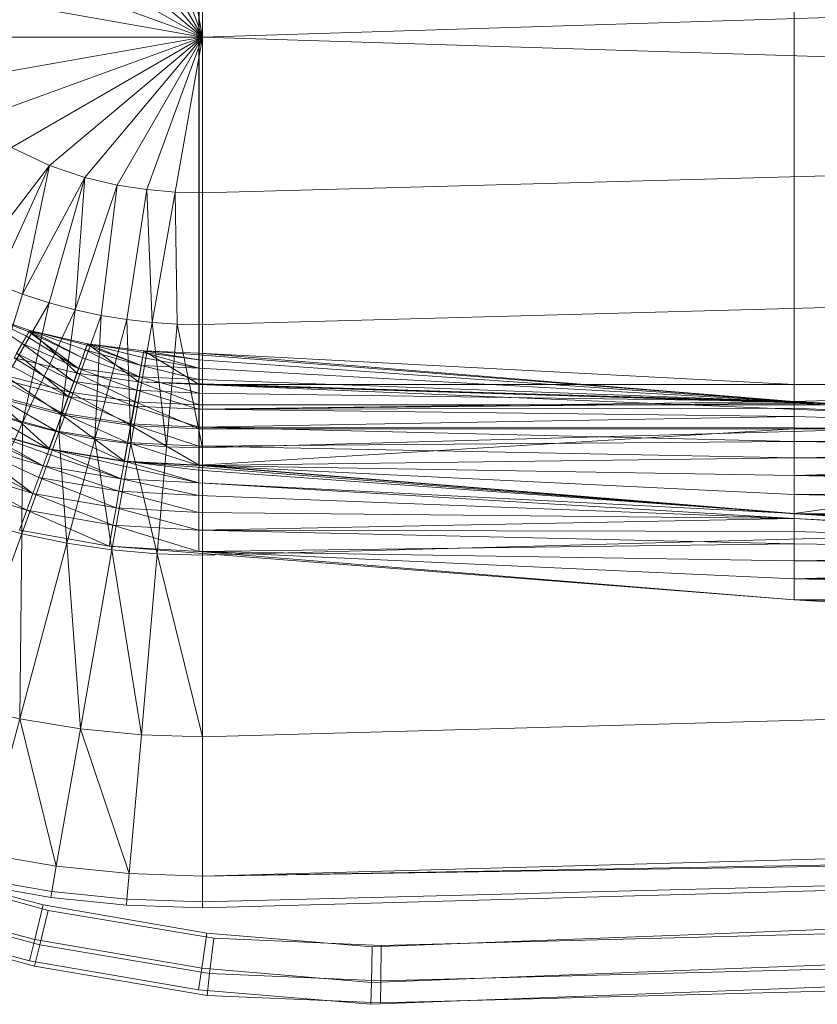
# Model space of a CAD drawing. Header units: metres. Extents: x 391.1 to 427.5, y 12.5 to 28.4.
# Tile 127 of 209: x 406.631 to 406.785, y 27.136 to 27.326. Entities that reach past the tile are written whole.
import ezdxf

# ---------------------------------------------------------------- set-up
doc = ezdxf.new("R2010")
doc.units = ezdxf.units.M
doc.layers.add('A-DETL-____-MBND', color=7, linetype='Continuous', lineweight=18)

# ---------------------------------------------------------------- blocks, each defined once
blk = doc.blocks.new('Family - Inodor PA-152420-03_CLI_AIGUA_P0A')
at = {"layer": 'A-DETL-____-MBND', "color": 253, "true_color": 0xaaaaaa}
for p, q in [((0.21593, 0.13288), (0.21593, 0.26697)), ((0.21593, 0.26697), (0.21593, 0.13288)), ((0.33082, 0.26697), (0.33082, 0.13288)), ((0.33082, 0.26697), (0.33082, 0.13288)), ((0.33082, 0.26697), (0.33082, 0.13288)), ((0.33082, 0.26697), (0.33082, 0.13288)), ((0.21587, 0.2609), (0.21587, 0.13894)), ((0.21587, 0.2609), (0.21587, 0.13894)), ((0.21652, 0.19991), (0.20005, 0.22843)), ((0.21652, 0.19991), (0.20581, 0.22933)), ((0.21652, 0.19991), (0.21124, 0.22982)), ((0.21652, 0.22997), (0.21652, 0.19991)), ((0.21652, 0.19991), (0.19381, 0.22697)), ((0.21652, 0.19991), (0.18699, 0.22469)), ((0.21652, 0.19991), (0.17968, 0.22118)), ((0.21652, 0.19991), (0.17244, 0.21596)), ((0.7262, 0.2159), (0.21652, 0.19991)), ((0.21652, 0.19991), (0.16667, 0.2087)), ((0.21652, 0.19991), (0.16439, 0.19991)), ((0.21652, 0.19991), (0.16667, 0.19112)), ((0.21652, 0.19991), (0.17244, 0.18387)), ((0.21652, 0.19991), (0.17968, 0.17865)), ((0.21652, 0.19991), (0.18699, 0.17514)), ((0.21652, 0.19991), (0.19381, 0.17286)), ((0.21652, 0.19991), (0.20005, 0.17139)), ((0.21652, 0.19991), (0.20581, 0.1705)), ((0.21652, 0.19991), (0.21124, 0.17001)), ((0.7262, 0.18393), (0.21652, 0.19991)), ((0.21652, 0.16986), (0.21652, 0.19991)), ((0.7262, 0.18393), (0.21652, 0.16986)), ((0.18699, 0.17514), (0.17968, 0.17865)), ((0.18699, 0.17514), (0.1714, 0.1548)), ((0.18699, 0.17514), (0.17661, 0.15235)), ((0.18179, 0.15031), (0.18699, 0.17514)), ((0.19381, 0.17286), (0.18699, 0.17514)), ((0.19381, 0.17286), (0.18179, 0.15031)), ((0.19381, 0.17286), (0.18692, 0.14864)), ((0.19198, 0.14729), (0.19381, 0.17286)), ((0.20005, 0.17139), (0.19198, 0.14729)), ((0.20005, 0.17139), (0.19381, 0.17286)), ((0.19698, 0.14623), (0.20005, 0.17139)), ((0.20581, 0.1705), (0.20005, 0.17139)), ((0.20581, 0.1705), (0.20192, 0.14543)), ((0.21124, 0.17001), (0.20581, 0.1705)), ((0.20681, 0.14488), (0.20581, 0.1705)), ((0.21124, 0.17001), (0.20681, 0.14488)), ((0.21652, 0.16986), (0.21124, 0.17001)), ((0.21167, 0.14455), (0.21124, 0.17001)), ((0.21652, 0.14444), (0.21652, 0.16986)), ((0.7262, 0.15852), (0.21652, 0.14444)), ((0.18179, 0.15031), (0.17661, 0.15235)), ((0.17482, 0.12769), (0.18179, 0.15031)), ((0.18692, 0.14864), (0.18179, 0.15031)), ((0.18692, 0.14864), (0.17482, 0.12769)), ((0.1818, 0.12547), (0.18692, 0.14864)), ((0.19198, 0.14729), (0.18692, 0.14864)), ((0.18319, 0.14332), (0.1718, 0.14741)), ((0.1718, 0.14741), (0.18319, 0.14332)), ((0.1718, 0.14741), (0.18319, 0.14332)), ((0.1718, 0.14741), (0.18319, 0.14332)), ((0.1718, 0.14741), (0.18303, 0.14305)), ((0.1718, 0.14741), (0.18303, 0.14305)), ((0.1718, 0.14741), (0.18254, 0.1422)), ((0.1718, 0.14741), (0.18254, 0.1422)), ((0.1718, 0.14741), (0.18174, 0.14081)), ((0.1718, 0.14741), (0.18174, 0.14081)), ((0.19198, 0.14729), (0.1818, 0.12547)), ((0.18878, 0.1237), (0.19198, 0.14729)), ((0.19698, 0.14623), (0.19198, 0.14729)), ((0.19698, 0.14623), (0.18878, 0.1237)), ((0.19574, 0.12235), (0.19698, 0.14623)), ((0.20192, 0.14543), (0.19574, 0.12235)), ((0.20192, 0.14543), (0.19698, 0.14623)), ((0.20681, 0.14488), (0.20192, 0.14543)), ((0.20268, 0.12141), (0.20192, 0.14543)), ((0.20681, 0.14488), (0.20268, 0.12141)), ((0.21167, 0.14455), (0.20681, 0.14488)), ((0.2096, 0.12085), (0.20681, 0.14488)), ((0.21167, 0.14455), (0.2096, 0.12085)), ((0.21652, 0.14444), (0.21167, 0.14455)), ((0.21652, 0.12067), (0.21167, 0.14455)), ((0.18319, 0.14332), (0.18021, 0.13804)), ((0.18319, 0.14332), (0.18021, 0.13804)), ((0.18303, 0.14305), (0.18254, 0.1422)), ((0.18303, 0.14305), (0.18254, 0.1422)), ((0.18319, 0.14332), (0.18303, 0.14305)), ((0.18319, 0.14332), (0.18303, 0.14305)), ((0.19335, 0.13804), (0.18303, 0.14305)), ((0.18303, 0.14305), (0.1926, 0.136)), ((0.18303, 0.14305), (0.19335, 0.13804)), ((0.18303, 0.14305), (0.1926, 0.136)), ((0.19434, 0.14076), (0.18319, 0.14332)), ((0.18319, 0.14332), (0.19434, 0.14076)), ((0.18319, 0.14332), (0.19232, 0.13505)), ((0.18319, 0.14332), (0.19232, 0.13505)), ((0.19434, 0.14076), (0.18319, 0.14332)), ((0.18319, 0.14332), (0.19335, 0.13804)), ((0.18319, 0.14332), (0.19434, 0.14076)), ((0.18319, 0.14332), (0.19423, 0.14047)), ((0.18319, 0.14332), (0.19423, 0.14047)), ((0.18319, 0.14332), (0.19389, 0.13955)), ((0.18319, 0.14332), (0.19389, 0.13955)), ((0.18319, 0.14332), (0.19335, 0.13804)), ((0.21652, 0.14444), (0.21652, 0.12067)), ((0.18174, 0.14081), (0.18066, 0.13893)), ((0.18174, 0.14081), (0.18066, 0.13893)), ((0.18254, 0.1422), (0.18174, 0.14081)), ((0.18254, 0.1422), (0.18174, 0.14081)), ((0.1926, 0.136), (0.18174, 0.14081)), ((0.18174, 0.14081), (0.19169, 0.13349)), ((0.18174, 0.14081), (0.1926, 0.136)), ((0.18174, 0.14081), (0.19169, 0.13349)), ((0.1926, 0.136), (0.18254, 0.1422)), ((0.18254, 0.1422), (0.1926, 0.136)), ((0.19434, 0.14076), (0.19232, 0.13505)), ((0.19434, 0.14076), (0.19232, 0.13505)), ((0.19434, 0.14076), (0.19423, 0.14047)), ((0.19434, 0.14076), (0.19423, 0.14047)), ((0.20519, 0.13938), (0.19434, 0.14076)), ((0.19434, 0.14076), (0.20519, 0.13938)), ((0.19434, 0.14076), (0.2042, 0.1334)), ((0.19434, 0.14076), (0.2042, 0.1334)), ((0.20519, 0.13938), (0.19434, 0.14076)), ((0.19434, 0.14076), (0.20469, 0.13653)), ((0.19434, 0.14076), (0.20519, 0.13938)), ((0.19434, 0.14076), (0.20514, 0.13907)), ((0.19434, 0.14076), (0.20514, 0.13907)), ((0.19434, 0.14076), (0.20497, 0.13811)), ((0.19434, 0.14076), (0.20497, 0.13811)), ((0.19434, 0.14076), (0.20469, 0.13653)), ((0.19169, 0.13349), (0.18066, 0.13893)), ((0.18066, 0.13893), (0.19063, 0.13057)), ((0.18066, 0.13893), (0.19169, 0.13349)), ((0.18066, 0.13893), (0.19063, 0.13057)), ((0.19389, 0.13955), (0.19335, 0.13804)), ((0.19389, 0.13955), (0.19335, 0.13804)), ((0.19423, 0.14047), (0.19389, 0.13955)), ((0.19423, 0.14047), (0.19389, 0.13955)), ((0.20469, 0.13653), (0.19389, 0.13955)), ((0.19389, 0.13955), (0.20431, 0.13439)), ((0.19389, 0.13955), (0.20469, 0.13653)), ((0.19389, 0.13955), (0.20431, 0.13439)), ((0.20469, 0.13653), (0.19423, 0.14047)), ((0.19423, 0.14047), (0.20469, 0.13653)), ((0.20519, 0.13938), (0.2042, 0.1334)), ((0.20519, 0.13938), (0.2042, 0.1334)), ((0.20514, 0.13907), (0.20497, 0.13811)), ((0.20514, 0.13907), (0.20497, 0.13811)), ((0.20519, 0.13938), (0.20514, 0.13907)), ((0.20519, 0.13938), (0.20514, 0.13907)), ((0.21587, 0.13765), (0.20514, 0.13907)), ((0.20514, 0.13907), (0.21587, 0.13605)), ((0.20514, 0.13907), (0.21587, 0.13765)), ((0.20514, 0.13907), (0.21587, 0.13605)), ((0.20519, 0.13938), (0.21587, 0.13894)), ((0.20519, 0.13938), (0.21587, 0.13894)), ((0.20519, 0.13938), (0.21593, 0.13288)), ((0.20519, 0.13938), (0.21593, 0.13288)), ((0.21587, 0.13894), (0.20519, 0.13938)), ((0.20519, 0.13938), (0.21587, 0.13765)), ((0.20519, 0.13938), (0.21587, 0.13894)), ((0.20519, 0.13938), (0.21587, 0.13863)), ((0.20519, 0.13938), (0.21587, 0.13863)), ((0.20519, 0.13938), (0.21587, 0.13765)), ((0.21593, 0.13288), (0.21587, 0.13894)), ((0.21587, 0.13894), (0.33082, 0.13288)), ((0.33082, 0.1296), (0.21587, 0.13894)), ((0.21587, 0.13894), (0.33082, 0.13288)), ((0.21587, 0.13894), (0.33082, 0.13288)), ((0.21587, 0.13894), (0.21593, 0.13288)), ((0.21587, 0.13894), (0.33082, 0.13288)), ((0.21587, 0.13894), (0.21593, 0.13288)), ((0.33082, 0.1296), (0.21587, 0.13894)), ((0.21587, 0.13894), (0.21587, 0.13863)), ((0.21587, 0.13894), (0.33082, 0.1296)), ((0.21587, 0.13894), (0.21587, 0.13863)), ((0.19232, 0.13505), (0.18021, 0.13804)), ((0.18021, 0.13804), (0.19232, 0.13505)), ((0.18021, 0.13804), (0.19099, 0.13139)), ((0.18021, 0.13804), (0.19099, 0.13139)), ((0.19232, 0.13505), (0.18021, 0.13804)), ((0.19335, 0.13804), (0.1926, 0.136)), ((0.19335, 0.13804), (0.1926, 0.136)), ((0.20431, 0.13439), (0.19335, 0.13804)), ((0.19335, 0.13804), (0.20431, 0.13439)), ((0.20497, 0.13811), (0.20469, 0.13653)), ((0.20497, 0.13811), (0.20469, 0.13653)), ((0.21587, 0.13605), (0.20497, 0.13811)), ((0.20497, 0.13811), (0.21587, 0.13605)), ((0.21587, 0.13863), (0.21587, 0.13765)), ((0.33082, 0.1296), (0.21587, 0.13863)), ((0.21587, 0.13863), (0.33082, 0.1296)), ((0.21587, 0.13863), (0.21587, 0.13765)), ((0.21587, 0.13765), (0.21587, 0.13605)), ((0.33082, 0.1296), (0.21587, 0.13765)), ((0.21587, 0.13765), (0.33082, 0.1296)), ((0.21587, 0.13765), (0.21587, 0.13605)), ((0.19063, 0.13057), (0.17932, 0.13662)), ((0.17932, 0.13662), (0.19063, 0.13057)), ((0.19232, 0.13505), (0.19099, 0.13139)), ((0.19232, 0.13505), (0.19099, 0.13139)), ((0.1926, 0.136), (0.19169, 0.13349)), ((0.1926, 0.136), (0.19169, 0.13349)), ((0.2042, 0.1334), (0.19232, 0.13505)), ((0.19232, 0.13505), (0.2042, 0.1334)), ((0.19232, 0.13505), (0.20352, 0.12956)), ((0.19232, 0.13505), (0.20352, 0.12956)), ((0.2042, 0.1334), (0.19232, 0.13505)), ((0.20431, 0.13439), (0.1926, 0.136)), ((0.1926, 0.136), (0.20431, 0.13439)), ((0.1926, 0.136), (0.20385, 0.13176)), ((0.1926, 0.136), (0.20385, 0.13176)), ((0.20469, 0.13653), (0.20431, 0.13439)), ((0.20469, 0.13653), (0.20431, 0.13439)), ((0.21587, 0.13605), (0.20469, 0.13653)), ((0.20469, 0.13653), (0.21587, 0.13605)), ((0.20469, 0.13653), (0.21587, 0.13388)), ((0.20469, 0.13653), (0.21587, 0.13388)), ((0.33082, 0.1296), (0.21587, 0.13605)), ((0.21587, 0.13605), (0.21587, 0.13388)), ((0.21587, 0.13605), (0.33082, 0.1296)), ((0.21587, 0.13605), (0.21587, 0.13388)), ((0.19063, 0.13057), (0.17777, 0.13393)), ((0.17777, 0.13393), (0.18945, 0.12735)), ((0.17777, 0.13393), (0.19063, 0.13057)), ((0.17777, 0.13393), (0.18945, 0.12735)), ((0.19099, 0.13139), (0.17826, 0.13467)), ((0.17826, 0.13467), (0.19099, 0.13139)), ((0.17826, 0.13467), (0.18939, 0.127)), ((0.17826, 0.13467), (0.18939, 0.127)), ((0.19169, 0.13349), (0.19063, 0.13057)), ((0.19169, 0.13349), (0.19063, 0.13057)), ((0.20385, 0.13176), (0.19169, 0.13349)), ((0.19169, 0.13349), (0.20385, 0.13176)), ((0.19169, 0.13349), (0.20331, 0.1287)), ((0.19169, 0.13349), (0.20331, 0.1287)), ((0.2042, 0.1334), (0.20352, 0.12956)), ((0.2042, 0.1334), (0.20352, 0.12956)), ((0.20431, 0.13439), (0.20385, 0.13176)), ((0.20431, 0.13439), (0.20385, 0.13176)), ((0.21593, 0.13288), (0.2042, 0.1334)), ((0.2042, 0.1334), (0.21593, 0.13288)), ((0.2042, 0.1334), (0.21593, 0.12899)), ((0.2042, 0.1334), (0.21593, 0.12899)), ((0.21593, 0.13288), (0.2042, 0.1334)), ((0.2042, 0.1334), (0.21593, 0.13288)), ((0.2042, 0.1334), (0.7256, 0.11726)), ((0.7262, 0.11723), (0.2042, 0.1334)), ((0.2042, 0.1334), (0.7256, 0.11726)), ((0.21587, 0.13388), (0.20431, 0.13439)), ((0.20431, 0.13439), (0.21587, 0.13388)), ((0.20431, 0.13439), (0.21587, 0.1312)), ((0.20431, 0.13439), (0.21587, 0.1312)), ((0.33082, 0.1296), (0.21587, 0.13388)), ((0.21587, 0.13388), (0.21587, 0.1312)), ((0.21587, 0.13388), (0.33082, 0.1296)), ((0.21587, 0.13388), (0.21587, 0.1312)), ((0.7262, 0.13475), (0.21652, 0.12067)), ((0.19099, 0.13139), (0.18939, 0.127)), ((0.19099, 0.13139), (0.18939, 0.127)), ((0.20352, 0.12956), (0.19099, 0.13139)), ((0.19099, 0.13139), (0.20352, 0.12956)), ((0.19099, 0.13139), (0.20271, 0.12496)), ((0.19099, 0.13139), (0.20271, 0.12496)), ((0.20385, 0.13176), (0.20331, 0.1287)), ((0.20385, 0.13176), (0.20331, 0.1287)), ((0.21587, 0.1312), (0.20385, 0.13176)), ((0.20385, 0.13176), (0.21587, 0.1312)), ((0.20385, 0.13176), (0.21587, 0.1281)), ((0.20385, 0.13176), (0.21587, 0.1281)), ((0.33082, 0.1296), (0.21587, 0.1312)), ((0.21587, 0.1312), (0.21587, 0.1281)), ((0.21587, 0.1312), (0.33082, 0.1296)), ((0.21587, 0.1312), (0.21587, 0.1281)), ((0.33082, 0.13288), (0.21593, 0.13288)), ((0.21593, 0.13288), (0.33082, 0.13288)), ((0.21593, 0.13288), (0.21593, 0.12899)), ((0.33082, 0.13288), (0.21593, 0.13288)), ((0.21593, 0.13288), (0.21593, 0.12899)), ((0.33082, 0.13288), (0.21593, 0.13288)), ((0.21593, 0.13288), (0.7256, 0.11726)), ((0.33082, 0.1296), (0.21593, 0.13288)), ((0.33082, 0.13288), (0.21593, 0.13288)), ((0.21593, 0.13288), (0.33082, 0.1296)), ((0.21593, 0.13288), (0.44571, 0.12326)), ((0.21593, 0.13288), (0.44571, 0.12326)), ((0.21593, 0.13288), (0.7256, 0.11726)), ((0.33082, 0.13288), (0.33082, 0.1296)), ((0.44571, 0.13288), (0.33082, 0.13288)), ((0.44571, 0.13288), (0.33082, 0.13288)), ((0.33082, 0.13288), (0.33082, 0.12899)), ((0.33082, 0.13288), (0.33082, 0.12899)), ((0.44571, 0.13288), (0.33082, 0.13288)), ((0.44571, 0.13288), (0.33082, 0.1296)), ((0.44571, 0.13288), (0.33082, 0.13288)), ((0.44571, 0.13288), (0.33082, 0.1296)), ((0.18939, 0.127), (0.17592, 0.13062)), ((0.17592, 0.13062), (0.18939, 0.127)), ((0.17592, 0.13062), (0.187, 0.12044)), ((0.17592, 0.13062), (0.187, 0.12044)), ((0.18945, 0.12735), (0.17605, 0.13096)), ((0.17605, 0.13096), (0.1882, 0.12391)), ((0.17605, 0.13096), (0.18945, 0.12735)), ((0.17605, 0.13096), (0.1882, 0.12391)), ((0.19063, 0.13057), (0.18945, 0.12735)), ((0.19063, 0.13057), (0.18945, 0.12735)), ((0.20331, 0.1287), (0.19063, 0.13057)), ((0.19063, 0.13057), (0.20331, 0.1287)), ((0.19063, 0.13057), (0.20272, 0.12532)), ((0.19063, 0.13057), (0.20272, 0.12532)), ((0.20352, 0.12956), (0.20271, 0.12496)), ((0.20352, 0.12956), (0.20271, 0.12496)), ((0.21593, 0.12899), (0.20352, 0.12956)), ((0.20352, 0.12956), (0.21593, 0.12899)), ((0.20352, 0.12956), (0.21593, 0.12431)), ((0.20352, 0.12956), (0.21593, 0.12431)), ((0.33082, 0.1296), (0.21587, 0.1281)), ((0.33082, 0.1296), (0.21587, 0.1281)), ((0.33082, 0.12929), (0.21587, 0.1281)), ((0.33082, 0.12929), (0.21587, 0.1281)), ((0.44571, 0.12326), (0.33082, 0.1296)), ((0.33082, 0.1296), (0.44571, 0.12326)), ((0.44571, 0.12326), (0.33082, 0.1296)), ((0.33082, 0.1296), (0.33082, 0.12929)), ((0.33082, 0.1296), (0.44571, 0.12326)), ((0.33082, 0.1296), (0.33082, 0.12929)), ((0.44571, 0.12326), (0.33082, 0.12929)), ((0.33082, 0.12929), (0.33082, 0.12831)), ((0.33082, 0.12929), (0.44571, 0.12326)), ((0.33082, 0.12929), (0.33082, 0.12831)), ((0.1882, 0.12391), (0.17422, 0.12779)), ((0.17422, 0.12779), (0.18691, 0.12037)), ((0.17422, 0.12779), (0.1882, 0.12391)), ((0.17422, 0.12779), (0.18691, 0.12037)), ((0.1818, 0.12547), (0.17482, 0.12769)), ((0.18945, 0.12735), (0.1882, 0.12391)), ((0.18945, 0.12735), (0.1882, 0.12391)), ((0.20272, 0.12532), (0.18945, 0.12735)), ((0.18945, 0.12735), (0.20272, 0.12532)), ((0.18945, 0.12735), (0.20208, 0.12172)), ((0.18945, 0.12735), (0.20208, 0.12172)), ((0.20331, 0.1287), (0.20272, 0.12532)), ((0.20331, 0.1287), (0.20272, 0.12532)), ((0.21587, 0.1281), (0.20331, 0.1287)), ((0.20331, 0.1287), (0.21587, 0.1281)), ((0.20331, 0.1287), (0.21587, 0.12467)), ((0.20331, 0.1287), (0.21587, 0.12467)), ((0.33082, 0.12831), (0.21587, 0.1281)), ((0.33082, 0.12831), (0.21587, 0.1281)), ((0.21587, 0.1281), (0.21587, 0.12467)), ((0.33082, 0.12671), (0.21587, 0.1281)), ((0.21587, 0.1281), (0.33082, 0.12671)), ((0.21587, 0.1281), (0.21587, 0.12467)), ((0.33082, 0.12899), (0.21593, 0.12899)), ((0.21593, 0.12899), (0.21593, 0.12431)), ((0.33082, 0.12899), (0.21593, 0.12899)), ((0.21593, 0.12899), (0.21593, 0.12431)), ((0.44571, 0.12899), (0.33082, 0.12899)), ((0.44571, 0.12899), (0.33082, 0.12899)), ((0.33082, 0.12899), (0.33082, 0.12431)), ((0.33082, 0.12899), (0.33082, 0.12431)), ((0.44571, 0.12326), (0.33082, 0.12831)), ((0.33082, 0.12831), (0.33082, 0.12671)), ((0.33082, 0.12831), (0.44571, 0.12326)), ((0.33082, 0.12831), (0.33082, 0.12671)), ((0.1818, 0.12547), (0.17296, 0.1065)), ((0.18164, 0.10408), (0.1818, 0.12547)), ((0.18878, 0.1237), (0.1818, 0.12547)), ((0.18939, 0.127), (0.187, 0.12044)), ((0.18939, 0.127), (0.187, 0.12044)), ((0.20271, 0.12496), (0.18939, 0.127)), ((0.18939, 0.127), (0.20271, 0.12496)), ((0.18939, 0.127), (0.2015, 0.11809)), ((0.18939, 0.127), (0.2015, 0.11809)), ((0.33082, 0.12671), (0.21587, 0.12467)), ((0.33082, 0.12671), (0.21587, 0.12467)), ((0.44571, 0.12326), (0.33082, 0.12671)), ((0.33082, 0.12671), (0.33082, 0.12454)), ((0.33082, 0.12671), (0.44571, 0.12326)), ((0.33082, 0.12671), (0.33082, 0.12454)), ((0.18577, 0.11721), (0.17189, 0.12374)), ((0.17189, 0.12374), (0.18577, 0.11721)), ((0.18691, 0.12037), (0.17234, 0.12452)), ((0.187, 0.12044), (0.17243, 0.12458)), ((0.17243, 0.12458), (0.18577, 0.11721)), ((0.17243, 0.12458), (0.187, 0.12044)), ((0.17243, 0.12458), (0.18661, 0.11952)), ((0.17243, 0.12458), (0.18661, 0.11952)), ((0.17243, 0.12458), (0.18577, 0.11721)), ((0.18878, 0.1237), (0.18164, 0.10408)), ((0.1882, 0.12391), (0.18691, 0.12037)), ((0.1882, 0.12391), (0.18691, 0.12037)), ((0.20208, 0.12172), (0.1882, 0.12391)), ((0.1882, 0.12391), (0.20208, 0.12172)), ((0.1882, 0.12391), (0.20142, 0.11801)), ((0.1882, 0.12391), (0.20142, 0.11801)), ((0.19574, 0.12235), (0.18878, 0.1237)), ((0.19035, 0.10224), (0.18878, 0.1237)), ((0.20271, 0.12496), (0.2015, 0.11809)), ((0.20271, 0.12496), (0.2015, 0.11809)), ((0.20272, 0.12532), (0.20208, 0.12172)), ((0.20272, 0.12532), (0.20208, 0.12172)), ((0.21593, 0.12431), (0.20271, 0.12496)), ((0.20271, 0.12496), (0.21593, 0.12431)), ((0.20271, 0.12496), (0.21593, 0.11733)), ((0.20271, 0.12496), (0.21593, 0.11733)), ((0.21587, 0.12467), (0.20272, 0.12532)), ((0.20272, 0.12532), (0.21587, 0.12467)), ((0.20272, 0.12532), (0.21587, 0.12101)), ((0.20272, 0.12532), (0.21587, 0.12101)), ((0.33082, 0.12454), (0.21587, 0.12467)), ((0.21587, 0.12467), (0.21587, 0.12101)), ((0.21587, 0.12467), (0.33082, 0.12454)), ((0.21587, 0.12467), (0.33082, 0.12186)), ((0.21587, 0.12467), (0.33082, 0.12186)), ((0.21587, 0.12467), (0.21587, 0.12101)), ((0.33082, 0.12431), (0.21593, 0.12431)), ((0.21593, 0.12431), (0.21593, 0.11733)), ((0.33082, 0.12431), (0.21593, 0.11733)), ((0.33082, 0.12431), (0.21593, 0.12431)), ((0.21593, 0.11733), (0.21593, 0.12431)), ((0.33082, 0.12431), (0.21593, 0.11733)), ((0.44571, 0.12326), (0.33082, 0.12454)), ((0.33082, 0.12454), (0.33082, 0.12186)), ((0.33082, 0.12454), (0.44571, 0.12326)), ((0.33082, 0.12454), (0.33082, 0.12186)), ((0.44571, 0.12431), (0.33082, 0.12431)), ((0.44571, 0.12431), (0.33082, 0.10799)), ((0.44571, 0.12431), (0.33082, 0.12431)), ((0.33082, 0.10799), (0.33082, 0.12431)), ((0.44571, 0.12431), (0.33082, 0.10799)), ((0.33082, 0.12431), (0.33082, 0.10799)), ((0.19574, 0.12235), (0.19035, 0.10224)), ((0.20268, 0.12141), (0.19574, 0.12235)), ((0.19907, 0.10094), (0.19574, 0.12235)), ((0.20208, 0.12172), (0.20142, 0.11801)), ((0.20208, 0.12172), (0.20142, 0.11801)), ((0.21587, 0.12101), (0.20208, 0.12172)), ((0.20208, 0.12172), (0.21587, 0.12101)), ((0.20208, 0.12172), (0.21587, 0.11724)), ((0.20208, 0.12172), (0.21587, 0.11724)), ((0.33082, 0.12186), (0.21587, 0.12101)), ((0.33082, 0.12186), (0.21587, 0.12101)), ((0.44571, 0.12326), (0.33082, 0.12186)), ((0.44571, 0.12326), (0.33082, 0.12186)), ((0.44571, 0.12295), (0.33082, 0.12186)), ((0.44571, 0.12295), (0.33082, 0.12186)), ((0.44571, 0.12197), (0.33082, 0.12186)), ((0.44571, 0.12197), (0.33082, 0.12186)), ((0.44571, 0.12037), (0.33082, 0.12186)), ((0.33082, 0.12186), (0.33082, 0.11876)), ((0.33082, 0.12186), (0.44571, 0.12037)), ((0.33082, 0.12186), (0.33082, 0.11876)), ((0.18577, 0.11721), (0.17066, 0.12161)), ((0.17066, 0.12161), (0.18381, 0.11184)), ((0.17066, 0.12161), (0.18577, 0.11721)), ((0.17066, 0.12161), (0.18494, 0.11492)), ((0.17066, 0.12161), (0.18494, 0.11492)), ((0.17066, 0.12161), (0.18381, 0.11184)), ((0.187, 0.12044), (0.18661, 0.11952)), ((0.187, 0.12044), (0.18661, 0.11952)), ((0.20142, 0.11801), (0.18691, 0.12037)), ((0.2015, 0.11809), (0.187, 0.12044)), ((0.187, 0.12044), (0.20085, 0.1147)), ((0.187, 0.12044), (0.2015, 0.11809)), ((0.187, 0.12044), (0.20127, 0.11712)), ((0.187, 0.12044), (0.20127, 0.11712)), ((0.187, 0.12044), (0.20085, 0.1147)), ((0.20268, 0.12141), (0.19907, 0.10094)), ((0.2096, 0.12085), (0.20268, 0.12141)), ((0.20779, 0.10017), (0.20268, 0.12141)), ((0.2096, 0.12085), (0.20779, 0.10017)), ((0.21652, 0.12067), (0.2096, 0.12085)), ((0.33082, 0.11876), (0.21587, 0.12101)), ((0.21587, 0.12101), (0.21587, 0.11724)), ((0.21587, 0.12101), (0.33082, 0.11876)), ((0.21587, 0.12101), (0.21587, 0.11724)), ((0.21652, 0.12067), (0.21652, 0.09991)), ((0.44571, 0.12037), (0.33082, 0.11876)), ((0.44571, 0.12037), (0.33082, 0.11876)), ((0.18381, 0.11184), (0.16944, 0.1195)), ((0.16944, 0.1195), (0.18381, 0.11184)), ((0.18661, 0.11952), (0.18577, 0.11721)), ((0.18661, 0.11952), (0.18577, 0.11721)), ((0.20085, 0.1147), (0.18661, 0.11952)), ((0.18661, 0.11952), (0.20085, 0.1147)), ((0.2015, 0.11809), (0.20127, 0.11712)), ((0.2015, 0.11809), (0.20127, 0.11712)), ((0.21587, 0.11724), (0.20142, 0.11801)), ((0.20142, 0.11801), (0.21587, 0.11724)), ((0.20142, 0.11801), (0.33082, 0.1079)), ((0.21593, 0.11733), (0.2015, 0.11809)), ((0.2015, 0.11809), (0.21593, 0.11733)), ((0.2015, 0.11809), (0.21587, 0.11634)), ((0.2015, 0.11809), (0.21587, 0.11388)), ((0.2015, 0.11809), (0.21587, 0.11634)), ((0.2015, 0.11809), (0.21587, 0.11388)), ((0.33082, 0.11876), (0.21587, 0.11724)), ((0.33082, 0.11876), (0.21587, 0.11724)), ((0.44571, 0.11819), (0.33082, 0.11876)), ((0.33082, 0.11876), (0.44571, 0.11819)), ((0.33082, 0.11876), (0.33082, 0.11533)), ((0.33082, 0.11876), (0.33082, 0.11533)), ((0.44571, 0.11819), (0.33082, 0.11533)), ((0.44571, 0.11819), (0.33082, 0.11533)), ((0.18381, 0.11184), (0.1678, 0.11666)), ((0.1678, 0.11666), (0.18265, 0.10863)), ((0.1678, 0.11666), (0.18381, 0.11184)), ((0.1678, 0.11666), (0.18265, 0.10863)), ((0.18577, 0.11721), (0.18494, 0.11492)), ((0.18577, 0.11721), (0.18494, 0.11492)), ((0.20085, 0.1147), (0.18577, 0.11721)), ((0.18577, 0.11721), (0.20042, 0.1123)), ((0.18577, 0.11721), (0.20085, 0.1147)), ((0.18577, 0.11721), (0.20042, 0.1123)), ((0.20127, 0.11712), (0.20085, 0.1147)), ((0.20127, 0.11712), (0.20085, 0.1147)), ((0.21587, 0.11388), (0.20127, 0.11712)), ((0.20127, 0.11712), (0.21587, 0.11388)), ((0.21593, 0.11733), (0.21587, 0.11634)), ((0.21593, 0.11733), (0.21587, 0.11634)), ((0.33082, 0.11533), (0.21587, 0.11724)), ((0.21587, 0.11724), (0.33082, 0.1079)), ((0.21587, 0.11724), (0.33082, 0.11533)), ((0.21587, 0.11724), (0.33082, 0.11167)), ((0.21587, 0.11724), (0.33082, 0.11167)), ((0.21587, 0.11724), (0.33082, 0.1079)), ((0.21587, 0.11634), (0.21587, 0.11388)), ((0.33082, 0.10799), (0.21587, 0.11634)), ((0.21587, 0.11634), (0.33082, 0.10799)), ((0.21587, 0.11634), (0.21587, 0.11388)), ((0.33082, 0.10799), (0.21593, 0.11733)), ((0.21593, 0.11733), (0.33082, 0.10799)), ((0.18494, 0.11492), (0.18381, 0.11184)), ((0.18494, 0.11492), (0.18381, 0.11184)), ((0.20042, 0.1123), (0.18494, 0.11492)), ((0.18494, 0.11492), (0.20042, 0.1123)), ((0.18494, 0.11492), (0.19985, 0.10907)), ((0.18494, 0.11492), (0.19985, 0.10907)), ((0.20085, 0.1147), (0.20042, 0.1123)), ((0.20085, 0.1147), (0.20042, 0.1123)), ((0.21587, 0.11388), (0.20085, 0.1147)), ((0.20085, 0.1147), (0.21587, 0.11388)), ((0.20085, 0.1147), (0.21587, 0.11145)), ((0.20085, 0.1147), (0.21587, 0.11145)), ((0.44571, 0.11552), (0.33082, 0.11533)), ((0.44571, 0.11552), (0.33082, 0.11533)), ((0.33082, 0.11533), (0.33082, 0.11167)), ((0.44571, 0.11242), (0.33082, 0.11533)), ((0.33082, 0.11533), (0.44571, 0.11242)), ((0.33082, 0.11533), (0.33082, 0.11167)), ((0.18265, 0.10863), (0.16609, 0.1137)), ((0.16609, 0.1137), (0.18265, 0.10863)), ((0.20042, 0.1123), (0.19985, 0.10907)), ((0.20042, 0.1123), (0.19985, 0.10907)), ((0.21587, 0.11145), (0.20042, 0.1123)), ((0.20042, 0.1123), (0.21587, 0.11145)), ((0.20042, 0.1123), (0.21587, 0.10817)), ((0.20042, 0.1123), (0.21587, 0.10817)), ((0.33082, 0.10799), (0.21587, 0.11388)), ((0.21587, 0.11388), (0.21587, 0.11145)), ((0.21587, 0.11388), (0.33077, 0.10699)), ((0.21587, 0.11388), (0.21587, 0.11145)), ((0.21587, 0.11388), (0.33082, 0.10799)), ((0.21587, 0.11388), (0.33077, 0.10699)), ((0.7262, 0.11399), (0.21652, 0.09991)), ((0.44571, 0.11242), (0.33082, 0.11167)), ((0.44571, 0.11242), (0.33082, 0.11167)), ((0.18381, 0.11184), (0.18265, 0.10863)), ((0.18381, 0.11184), (0.18265, 0.10863)), ((0.19985, 0.10907), (0.18381, 0.11184)), ((0.18381, 0.11184), (0.19985, 0.10907)), ((0.18381, 0.11184), (0.19926, 0.1057)), ((0.18381, 0.11184), (0.19926, 0.1057)), ((0.33077, 0.10699), (0.21587, 0.11145)), ((0.21587, 0.11145), (0.21587, 0.10817)), ((0.21587, 0.11145), (0.33077, 0.10699)), ((0.21587, 0.11145), (0.21587, 0.10817)), ((0.33082, 0.11167), (0.33082, 0.1079)), ((0.44571, 0.10898), (0.33082, 0.11167)), ((0.33082, 0.11167), (0.44571, 0.10898)), ((0.33082, 0.11167), (0.33082, 0.1079)), ((0.18265, 0.10863), (0.18124, 0.10478)), ((0.18265, 0.10863), (0.18124, 0.10478)), ((0.19926, 0.1057), (0.18265, 0.10863)), ((0.18265, 0.10863), (0.19926, 0.1057)), ((0.18265, 0.10863), (0.19854, 0.10167)), ((0.18265, 0.10863), (0.19854, 0.10167)), ((0.19985, 0.10907), (0.19926, 0.1057)), ((0.19985, 0.10907), (0.19926, 0.1057)), ((0.21587, 0.10817), (0.19985, 0.10907)), ((0.19985, 0.10907), (0.21587, 0.10817)), ((0.19985, 0.10907), (0.21587, 0.10475)), ((0.19985, 0.10907), (0.21587, 0.10475)), ((0.44571, 0.10898), (0.33082, 0.1079)), ((0.44571, 0.10898), (0.33082, 0.1079)), ((0.18164, 0.10408), (0.17296, 0.1065)), ((0.33077, 0.10699), (0.21587, 0.10817)), ((0.21587, 0.10817), (0.21587, 0.10475)), ((0.21587, 0.10817), (0.33077, 0.10699)), ((0.21587, 0.10817), (0.21587, 0.10475)), ((0.33077, 0.10699), (0.21587, 0.10475)), ((0.33077, 0.10699), (0.21587, 0.10475)), ((0.33082, 0.10799), (0.33077, 0.10699)), ((0.33082, 0.10799), (0.33077, 0.10699)), ((0.44572, 0.10165), (0.33077, 0.10699)), ((0.33077, 0.10699), (0.33077, 0.10454)), ((0.33077, 0.10699), (0.44566, 0.10065)), ((0.33077, 0.10699), (0.33077, 0.10454)), ((0.33077, 0.10699), (0.44572, 0.10165)), ((0.33077, 0.10699), (0.44566, 0.10065)), ((0.44572, 0.10165), (0.33082, 0.10799)), ((0.33082, 0.10799), (0.44572, 0.10165)), ((0.44571, 0.10533), (0.33082, 0.1079)), ((0.33082, 0.1079), (0.44571, 0.10533)), ((0.33082, 0.1079), (0.44571, 0.10156)), ((0.19854, 0.10167), (0.18124, 0.10478)), ((0.19926, 0.1057), (0.19854, 0.10167)), ((0.19926, 0.1057), (0.19854, 0.10167)), ((0.21587, 0.10475), (0.19926, 0.1057)), ((0.19926, 0.1057), (0.21587, 0.10475)), ((0.19926, 0.1057), (0.21587, 0.10065)), ((0.19926, 0.1057), (0.21587, 0.10065)), ((0.33077, 0.10454), (0.21587, 0.10475)), ((0.21587, 0.10475), (0.21587, 0.10065)), ((0.21587, 0.10475), (0.33077, 0.10454)), ((0.21587, 0.10475), (0.33077, 0.1021)), ((0.21587, 0.10475), (0.33077, 0.1021)), ((0.21587, 0.10475), (0.21587, 0.10065)), ((0.44566, 0.10065), (0.33077, 0.10454)), ((0.33077, 0.10454), (0.33077, 0.1021)), ((0.33077, 0.10454), (0.44566, 0.10065)), ((0.33077, 0.10454), (0.33077, 0.1021)), ((0.18164, 0.10408), (0.16961, 0.07104)), ((0.18126, 0.06833), (0.18164, 0.10408)), ((0.19035, 0.10224), (0.18164, 0.10408)), ((0.19035, 0.10224), (0.18126, 0.06833)), ((0.19907, 0.10094), (0.19035, 0.10224)), ((0.19298, 0.06641), (0.19035, 0.10224)), ((0.19907, 0.10094), (0.19298, 0.06641)), ((0.21587, 0.10065), (0.19854, 0.10167)), ((0.19854, 0.10167), (0.21587, 0.10065)), ((0.19854, 0.10167), (0.33076, 0.09131)), ((0.20779, 0.10017), (0.19907, 0.10094)), ((0.20474, 0.06526), (0.19907, 0.10094)), ((0.33077, 0.1021), (0.21587, 0.10065)), ((0.33077, 0.1021), (0.21587, 0.10065)), ((0.44566, 0.10065), (0.33077, 0.1021)), ((0.33077, 0.1021), (0.33077, 0.09882)), ((0.33077, 0.1021), (0.44566, 0.10065)), ((0.33077, 0.1021), (0.33077, 0.09882)), ((0.20779, 0.10017), (0.20474, 0.06526)), ((0.21652, 0.09991), (0.20779, 0.10017)), ((0.21652, 0.06488), (0.20779, 0.10017)), ((0.33077, 0.09882), (0.21587, 0.10065)), ((0.21587, 0.10065), (0.33076, 0.09131)), ((0.21587, 0.10065), (0.33077, 0.09882)), ((0.21587, 0.10065), (0.33077, 0.0954)), ((0.21587, 0.10065), (0.33077, 0.0954)), ((0.21587, 0.10065), (0.33076, 0.09131)), ((0.21652, 0.09991), (0.21652, 0.06488)), ((0.44566, 0.10065), (0.33077, 0.09882)), ((0.44566, 0.10065), (0.33077, 0.09882)), ((0.33077, 0.09882), (0.33077, 0.0954)), ((0.44566, 0.0982), (0.33077, 0.09882)), ((0.33077, 0.09882), (0.44566, 0.0982)), ((0.33077, 0.09882), (0.33077, 0.0954)), ((0.44566, 0.0982), (0.33077, 0.0954)), ((0.44566, 0.0982), (0.33077, 0.0954)), ((0.33077, 0.0954), (0.33076, 0.09131)), ((0.33077, 0.0954), (0.33076, 0.09131)), ((0.44566, 0.09576), (0.33077, 0.0954)), ((0.44566, 0.09576), (0.33077, 0.0954)), ((0.44566, 0.09248), (0.33077, 0.0954)), ((0.33077, 0.0954), (0.44566, 0.09248)), ((0.44566, 0.09248), (0.33076, 0.09131)), ((0.44566, 0.09248), (0.33076, 0.09131)), ((0.44566, 0.08906), (0.33076, 0.09131)), ((0.33076, 0.09131), (0.44566, 0.08906)), ((0.33076, 0.09131), (0.44566, 0.08497)), ((0.7262, 0.07896), (0.21652, 0.06488)), ((0.18126, 0.06833), (0.16961, 0.07104)), ((0.18126, 0.06833), (0.17429, 0.04232)), ((0.19298, 0.06641), (0.18126, 0.06833)), ((0.1883, 0.03991), (0.18126, 0.06833)), ((0.19298, 0.06641), (0.1883, 0.03991)), ((0.20474, 0.06526), (0.19298, 0.06641)), ((0.20239, 0.03847), (0.19298, 0.06641)), ((0.20474, 0.06526), (0.20239, 0.03847)), ((0.21652, 0.06488), (0.20474, 0.06526)), ((0.21652, 0.06488), (0.21652, 0.03799)), ((0.7262, 0.05207), (0.21652, 0.03799)), ((0.7262, 0.04712), (0.21652, 0.03799)), ((0.7262, 0.04594), (0.21652, 0.03799)), ((0.7262, 0.04594), (0.21652, 0.03305)), ((0.7262, 0.04594), (0.21652, 0.03186)), ((0.1883, 0.03991), (0.17429, 0.04232)), ((0.15485, 0.04061), (0.18578, 0.03244)), ((0.18578, 0.03244), (0.15485, 0.04061)), ((0.15485, 0.04061), (0.18578, 0.03244)), ((0.15485, 0.04061), (0.18578, 0.03244)), ((0.15553, 0.03989), (0.18674, 0.03138)), ((0.15553, 0.03989), (0.18674, 0.03138)), ((0.1883, 0.03991), (0.18745, 0.03504)), ((0.20239, 0.03847), (0.1883, 0.03991)), ((0.20239, 0.03847), (0.20196, 0.03354)), ((0.21652, 0.03799), (0.20239, 0.03847)), ((0.18724, 0.03387), (0.1727, 0.03639)), ((0.18745, 0.03504), (0.17301, 0.03754)), ((0.21652, 0.03305), (0.21652, 0.03799)), ((0.18745, 0.03504), (0.18724, 0.03387)), ((0.20196, 0.03354), (0.18745, 0.03504)), ((0.18417, 0.02577), (0.15261, 0.0341)), ((0.18417, 0.02577), (0.15261, 0.0341)), ((0.15326, 0.0334), (0.18512, 0.02471)), ((0.15326, 0.0334), (0.18512, 0.02471)), ((0.18417, 0.02577), (0.18578, 0.03244)), ((0.18578, 0.03244), (0.18417, 0.02577)), ((0.18578, 0.03244), (0.21736, 0.027)), ((0.21736, 0.027), (0.18578, 0.03244)), ((0.18578, 0.03244), (0.21736, 0.027)), ((0.18578, 0.03244), (0.21736, 0.027)), ((0.20186, 0.03236), (0.18724, 0.03387)), ((0.20196, 0.03354), (0.20186, 0.03236)), ((0.21652, 0.03186), (0.20186, 0.03236)), ((0.21652, 0.03305), (0.20196, 0.03354)), ((0.21652, 0.03186), (0.21652, 0.03305)), ((0.18512, 0.02471), (0.18674, 0.03138)), ((0.18674, 0.03138), (0.18512, 0.02471)), ((0.18674, 0.03138), (0.21873, 0.02599)), ((0.18674, 0.03138), (0.21873, 0.02599)), ((0.31375, 0.02678), (0.44025, 0.03169)), ((0.44025, 0.03169), (0.31375, 0.02678)), ((0.31375, 0.02678), (0.44025, 0.03169)), ((0.31375, 0.02678), (0.44025, 0.03169)), ((0.18317, 0.02165), (0.15122, 0.03008)), ((0.18317, 0.02165), (0.15122, 0.03008)), ((0.15186, 0.02938), (0.18411, 0.02059)), ((0.15186, 0.02938), (0.18411, 0.02059)), ((0.25103, 0.02458), (0.40749, 0.0287)), ((0.25103, 0.02458), (0.40749, 0.0287)), ((0.2164, 0.02022), (0.21736, 0.027)), ((0.21736, 0.027), (0.2164, 0.02022)), ((0.21736, 0.027), (0.24933, 0.02433)), ((0.24933, 0.02433), (0.21736, 0.027)), ((0.21736, 0.027), (0.24933, 0.02433)), ((0.21736, 0.027), (0.24933, 0.02433)), ((0.24933, 0.02433), (0.31375, 0.02678)), ((0.31375, 0.02678), (0.24933, 0.02433)), ((0.24933, 0.02433), (0.31375, 0.02678)), ((0.24933, 0.02433), (0.31375, 0.02678)), ((0.18317, 0.02165), (0.18417, 0.02577)), ((0.18417, 0.02577), (0.18317, 0.02165)), ((0.18411, 0.02059), (0.18512, 0.02471)), ((0.18512, 0.02471), (0.18411, 0.02059)), ((0.2164, 0.02022), (0.18417, 0.02577)), ((0.2164, 0.02022), (0.18417, 0.02577)), ((0.18512, 0.02471), (0.21793, 0.01918)), ((0.18512, 0.02471), (0.21793, 0.01918)), ((0.21793, 0.01918), (0.21873, 0.02599)), ((0.21873, 0.02599), (0.21793, 0.01918)), ((0.21873, 0.02599), (0.25103, 0.02458)), ((0.21873, 0.02599), (0.25103, 0.02458)), ((0.44054, 0.02486), (0.31404, 0.01995)), ((0.44054, 0.02486), (0.31404, 0.01995)), ((0.24916, 0.01748), (0.24933, 0.02433)), ((0.24933, 0.02433), (0.24916, 0.01748)), ((0.25097, 0.01774), (0.25103, 0.02458)), ((0.25103, 0.02458), (0.25097, 0.01774)), ((0.2158, 0.01602), (0.18317, 0.02165)), ((0.2158, 0.01602), (0.18317, 0.02165)), ((0.25097, 0.01774), (0.40776, 0.02187)), ((0.25097, 0.01774), (0.40776, 0.02187)), ((0.18411, 0.02059), (0.21744, 0.01497)), ((0.18411, 0.02059), (0.21744, 0.01497)), ((0.2158, 0.01602), (0.2164, 0.02022)), ((0.2164, 0.02022), (0.2158, 0.01602)), ((0.24916, 0.01748), (0.2164, 0.02022)), ((0.24916, 0.01748), (0.2164, 0.02022)), ((0.21744, 0.01497), (0.21793, 0.01918)), ((0.21793, 0.01918), (0.21744, 0.01497)), ((0.21793, 0.01918), (0.25097, 0.01774)), ((0.21793, 0.01918), (0.25097, 0.01774)), ((0.31404, 0.01995), (0.24916, 0.01748)), ((0.31404, 0.01995), (0.24916, 0.01748)), ((0.44073, 0.02064), (0.31422, 0.01573)), ((0.44073, 0.02064), (0.31422, 0.01573)), ((0.24905, 0.01324), (0.24916, 0.01748)), ((0.24916, 0.01748), (0.24905, 0.01324)), ((0.25093, 0.01351), (0.25097, 0.01774)), ((0.25097, 0.01774), (0.25093, 0.01351)), ((0.25093, 0.01351), (0.40793, 0.01764)), ((0.25093, 0.01351), (0.40793, 0.01764)), ((0.24905, 0.01324), (0.2158, 0.01602)), ((0.24905, 0.01324), (0.2158, 0.01602)), ((0.31422, 0.01573), (0.24905, 0.01324)), ((0.31422, 0.01573), (0.24905, 0.01324)), ((0.21744, 0.01497), (0.25093, 0.01351)), ((0.21744, 0.01497), (0.25093, 0.01351))]:
    blk.add_line(p, q, dxfattribs=at)
blk = doc.blocks.new('LONDR55-XX_ZZ-ARQ-CAA-M3D-Londres55_ifc-1-03_CLI_AIGUA_P0A')
at = {"layer": 'A-DETL-____-MBND', "color": 253, "lineweight": 18, "true_color": 0xaaaaaa}
blk.add_blockref('Family - Inodor PA-152420-03_CLI_AIGUA_P0A', (406.44946, 27.12274), dxfattribs=at)

msp = doc.modelspace()

# ---------------------------------------------------------------- block references
at = {"lineweight": 5}
msp.add_blockref('LONDR55-XX_ZZ-ARQ-CAA-M3D-Londres55_ifc-1-03_CLI_AIGUA_P0A', (0, 0), dxfattribs=at)

doc.saveas('drawing.dxf')
